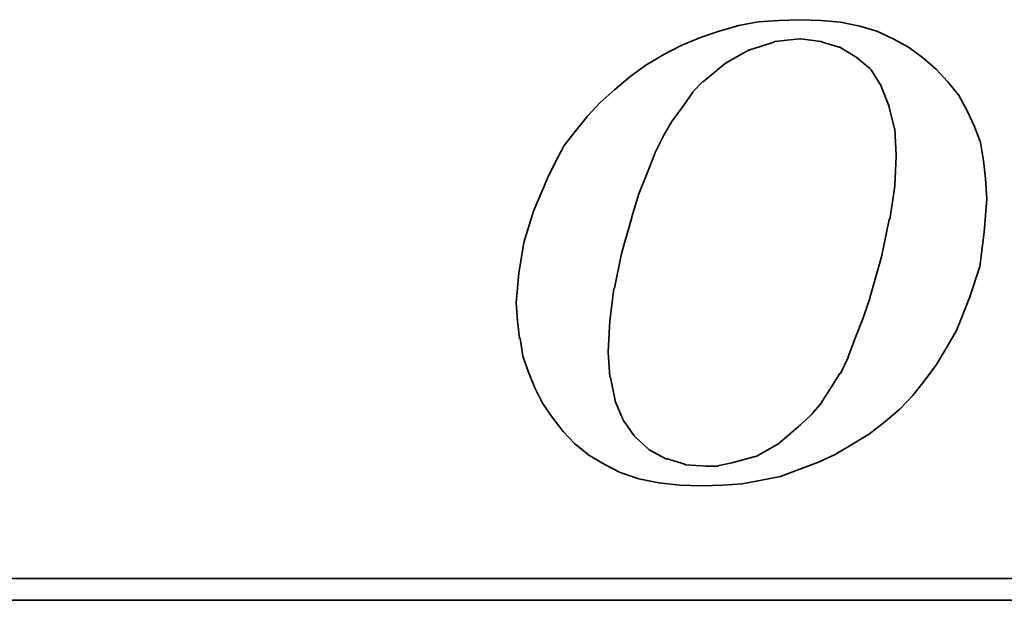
# Model space of a CAD drawing. Header units: inches. Extents: x -12 to 1371, y -333 to 183.
# Tile 32 of 48: x 175.39 to 180.61, y 124.16 to 127.23. Entities that reach past the tile are written whole.
import ezdxf

# ---------------------------------------------------------------- set-up
doc = ezdxf.new("R2010")
doc.units = ezdxf.units.IN
doc.header["$LTSCALE"] = 0.1
doc.layers.add('DIM', color=4, linetype='Continuous')
doc.layers.add('layer 1', color=7, linetype='Continuous')

# ---------------------------------------------------------------- blocks, each defined once
blk = doc.blocks.new('TBI MOTION logo(完整正式版)')
at = {"layer": 'layer 1', "color": 22, "lineweight": 35}
for points, knots in [([(-11.34375, -6.98375), (-11.34375, -6.98375), (-10.91375, -7.43875), (-10.91375, -7.43875), (-10.91375, -7.43875), (-10.91375, -7.43875), (-10.38625, -7.87125), (-10.38625, -7.87125), (-10.38625, -7.87125), (-10.38625, -7.87125), (-9.81125, -8.20375), (-9.81125, -8.20375), (-9.81125, -8.20375), (-9.81125, -8.20375), (-9.21125, -8.51875), (-9.21125, -8.51875), (-9.21125, -8.51875), (-9.21125, -8.51875), (-8.51625, -8.75875), (-8.51625, -8.75875), (-8.51625, -8.75875), (-8.51625, -8.75875), (-7.77125, -8.90375), (-7.77125, -8.90375), (-7.77125, -8.90375), (-7.77125, -8.90375), (-6.97875, -8.99875), (-6.97875, -8.99875), (-6.97875, -8.99875), (-6.97875, -8.99875), (-6.14125, -9.02375), (-6.14125, -9.02375), (-6.14125, -9.02375), (-6.14125, -9.02375), (-5.37125, -8.99875), (-5.37125, -8.99875), (-5.37125, -8.99875), (-5.37125, -8.99875), (-4.65375, -8.94875), (-4.65375, -8.94875), (-4.65375, -8.94875), (-4.65375, -8.94875), (-3.93375, -8.80625), (-3.93375, -8.80625), (-3.93375, -8.80625), (-3.93375, -8.80625), (-3.21375, -8.66375), (-3.21375, -8.66375), (-3.21375, -8.66375), (-3.21375, -8.66375), (-2.49375, -8.39875), (-2.49375, -8.39875), (-2.49375, -8.39875), (-2.49375, -8.39875), (-1.79875, -8.13375), (-1.79875, -8.13375), (-1.79875, -8.13375), (-1.79875, -8.13375), (-1.17375, -7.84375), (-1.17375, -7.84375), (-1.17375, -7.84375), (-1.17375, -7.84375), (-0.52375, -7.46375), (-0.52375, -7.46375), (-0.52375, -7.46375), (-0.52375, -7.46375), (0.10124, -7.07875), (0.10124, -7.07875), (0.10124, -7.07875), (0.10124, -7.07875), (0.67625, -6.62375), (0.67625, -6.62375), (0.67625, -6.62375), (0.67625, -6.62375), (1.24874, -6.14375), (1.24874, -6.14375), (1.24874, -6.14375), (1.24874, -6.14375), (1.72874, -5.64125), (1.72874, -5.64125), (1.72874, -5.64125), (1.72874, -5.64125), (2.18624, -5.06375), (2.18624, -5.06375), (2.18624, -5.06375), (2.18624, -5.06375), (2.61625, -4.48874), (2.61625, -4.48874), (2.61625, -4.48874), (2.61625, -4.48874), (3.00125, -3.83874), (3.00125, -3.83874), (3.00125, -3.83874), (3.00125, -3.83874), (3.36124, -3.21374), (3.36124, -3.21374), (3.36124, -3.21374), (3.36124, -3.21374), (3.84374, -1.99125), (3.84374, -1.99125), (3.84374, -1.99125), (3.84374, -1.99125), (4.22625, -0.81875), (4.22625, -0.81875), (4.22625, -0.81875), (4.22625, -0.81875), (4.39125, 0.45624), (4.39125, 0.45624), (4.39125, 0.45624), (4.39125, 0.45624), (4.48874, 1.70124), (4.48874, 1.70124), (4.48874, 1.70124), (4.48874, 1.70124), (4.43874, 2.44625), (4.43874, 2.44625), (4.43874, 2.44625), (4.43874, 2.44625), (4.36874, 3.14125), (4.36874, 3.14125), (4.36874, 3.14125), (4.36874, 3.14125), (4.25125, 3.81125), (4.25125, 3.81125), (4.25125, 3.81125), (4.25125, 3.81125), (4.03124, 4.41125), (4.03124, 4.41125), (4.03124, 4.41125), (4.03124, 4.41125), (3.74374, 5.01125), (3.74374, 5.01125), (3.74374, 5.01125), (3.74374, 5.01125), (3.43124, 5.58875), (3.43124, 5.58875), (3.43124, 5.58875), (3.43124, 5.58875), (3.02625, 6.09125), (3.02625, 6.09125), (3.02625, 6.09125), (3.02625, 6.09125), (2.59374, 6.54875), (2.59374, 6.54875), (2.59374, 6.54875), (2.59374, 6.54875), (2.09124, 6.98125), (2.09124, 6.98125), (2.09124, 6.98125), (2.09124, 6.98125), (1.56124, 7.36625), (1.56124, 7.36625), (1.56124, 7.36625), (1.56124, 7.36625), (0.98624, 7.67625), (0.98624, 7.67625), (0.98624, 7.67625), (0.98624, 7.67625), (0.38624, 7.96375), (0.38624, 7.96375), (0.38624, 7.96375), (0.38624, 7.96375), (-0.25875, 8.15625), (-0.25875, 8.15625), (-0.25875, 8.15625), (-0.25875, 8.15625), (-0.98125, 8.30125), (-0.98125, 8.30125), (-0.98125, 8.30125), (-0.98125, 8.30125), (-1.70124, 8.37125), (-1.70124, 8.37125), (-1.70124, 8.37125), (-1.70124, 8.37125), (-2.49375, 8.39624), (-2.49375, 8.39624), (-2.49375, 8.39624), (-2.49375, 8.39624), (-3.28625, 8.37125), (-3.28625, 8.37125), (-3.28625, 8.37125), (-3.28625, 8.37125), (-4.05125, 8.32125), (-4.05125, 8.32125), (-4.05125, 8.32125), (-4.05125, 8.32125), (-4.77375, 8.18125), (-4.77375, 8.18125), (-4.77375, 8.18125), (-4.77375, 8.18125), (-5.51625, 7.96375), (-5.51625, 7.96375), (-5.51625, 7.96375), (-5.51625, 7.96375), (-6.21125, 7.72625), (-6.21125, 7.72625), (-6.21125, 7.72625), (-6.21125, 7.72625), (-6.92875, 7.43625), (-6.92875, 7.43625), (-6.92875, 7.43625), (-6.92875, 7.43625), (-7.57875, 7.10125), (-7.57875, 7.10125), (-7.57875, 7.10125), (-7.57875, 7.10125), (-8.24875, 6.69125), (-8.24875, 6.69125), (-8.24875, 6.69125), (-8.24875, 6.69125), (-8.84875, 6.26125), (-8.84875, 6.26125), (-8.84875, 6.26125), (-8.84875, 6.26125), (-9.42625, 5.78125), (-9.42625, 5.78125), (-9.42625, 5.78125), (-9.42625, 5.78125), (-9.95375, 5.30125), (-9.95375, 5.30125), (-9.95375, 5.30125), (-9.95375, 5.30125), (-10.43375, 4.79624), (-10.43375, 4.79624), (-10.43375, 4.79624), (-10.43375, 4.79624), (-10.88875, 4.22125), (-10.88875, 4.22125), (-10.88875, 4.22125), (-10.88875, 4.22125), (-11.29875, 3.69375), (-11.29875, 3.69375), (-11.29875, 3.69375), (-11.29875, 3.69375), (-11.63375, 3.09125), (-11.63375, 3.09125), (-11.63375, 3.09125), (-11.63375, 3.09125), (-11.91875, 2.49625), (-11.91875, 2.49625), (-11.91875, 2.49625), (-11.91875, 2.49625), (-12.44875, 1.24625), (-12.44875, 1.24625), (-12.44875, 1.24625), (-12.44875, 1.24625), (-12.80875, 0.06874), (-12.80875, 0.06874), (-12.80875, 0.06874), (-12.80875, 0.06874), (-12.99875, -1.07875), (-12.99875, -1.07875), (-12.99875, -1.07875), (-12.99875, -1.07875), (-13.09375, -2.18375), (-13.09375, -2.18375), (-13.09375, -2.18375), (-13.09375, -2.18375), (-13.04875, -2.85375), (-13.04875, -2.85375), (-13.04875, -2.85375), (-13.04875, -2.85375), (-12.97375, -3.50375), (-12.97375, -3.50375), (-12.97375, -3.50375), (-12.97375, -3.50375), (-12.95375, -3.50375), (-12.95375, -3.50375), (-12.95375, -3.50375), (-12.95375, -3.50375), (-12.85375, -4.17375), (-12.85375, -4.17375), (-12.85375, -4.17375), (-12.85375, -4.17375), (-12.63875, -4.77624), (-12.63875, -4.77624), (-12.63875, -4.77624), (-12.63875, -4.77624), (-12.39875, -5.35125), (-12.39875, -5.35125), (-12.39875, -5.35125), (-12.39875, -5.35125), (-12.11375, -5.92875), (-12.11375, -5.92875), (-12.11375, -5.92875), (-12.11375, -5.92875), (-11.75375, -6.45375), (-11.75375, -6.45375), (-11.75375, -6.45375), (-11.75375, -6.45375), (-11.34375, -6.98375), (-11.34375, -6.98375)], [0, 0, 0, 0, 0.01369863, 0.01369863, 0.01369863, 0.01369863, 0.02739726, 0.02739726, 0.02739726, 0.02739726, 0.04109589, 0.04109589, 0.04109589, 0.04109589, 0.05479452, 0.05479452, 0.05479452, 0.05479452, 0.06849315, 0.06849315, 0.06849315, 0.06849315, 0.08219178, 0.08219178, 0.08219178, 0.08219178, 0.09589041, 0.09589041, 0.09589041, 0.09589041, 0.10958904, 0.10958904, 0.10958904, 0.10958904, 0.12328767, 0.12328767, 0.12328767, 0.12328767, 0.1369863, 0.1369863, 0.1369863, 0.1369863, 0.15068493, 0.15068493, 0.15068493, 0.15068493, 0.16438356, 0.16438356, 0.16438356, 0.16438356, 0.17808219, 0.17808219, 0.17808219, 0.17808219, 0.19178082, 0.19178082, 0.19178082, 0.19178082, 0.20547945, 0.20547945, 0.20547945, 0.20547945, 0.21917808, 0.21917808, 0.21917808, 0.21917808, 0.23287671, 0.23287671, 0.23287671, 0.23287671, 0.24657534, 0.24657534, 0.24657534, 0.24657534, 0.26027397, 0.26027397, 0.26027397, 0.26027397, 0.2739726, 0.2739726, 0.2739726, 0.2739726, 0.28767123, 0.28767123, 0.28767123, 0.28767123, 0.30136986, 0.30136986, 0.30136986, 0.30136986, 0.31506849, 0.31506849, 0.31506849, 0.31506849, 0.32876712, 0.32876712, 0.32876712, 0.32876712, 0.34246575, 0.34246575, 0.34246575, 0.34246575, 0.35616438, 0.35616438, 0.35616438, 0.35616438, 0.36986301, 0.36986301, 0.36986301, 0.36986301, 0.38356164, 0.38356164, 0.38356164, 0.38356164, 0.39726027, 0.39726027, 0.39726027, 0.39726027, 0.4109589, 0.4109589, 0.4109589, 0.4109589, 0.42465753, 0.42465753, 0.42465753, 0.42465753, 0.43835616, 0.43835616, 0.43835616, 0.43835616, 0.45205479, 0.45205479, 0.45205479, 0.45205479, 0.46575342, 0.46575342, 0.46575342, 0.46575342, 0.47945205, 0.47945205, 0.47945205, 0.47945205, 0.49315068, 0.49315068, 0.49315068, 0.49315068, 0.50684932, 0.50684932, 0.50684932, 0.50684932, 0.52054795, 0.52054795, 0.52054795, 0.52054795, 0.53424658, 0.53424658, 0.53424658, 0.53424658, 0.54794521, 0.54794521, 0.54794521, 0.54794521, 0.56164384, 0.56164384, 0.56164384, 0.56164384, 0.57534247, 0.57534247, 0.57534247, 0.57534247, 0.5890411, 0.5890411, 0.5890411, 0.5890411, 0.60273973, 0.60273973, 0.60273973, 0.60273973, 0.61643836, 0.61643836, 0.61643836, 0.61643836, 0.63013699, 0.63013699, 0.63013699, 0.63013699, 0.64383562, 0.64383562, 0.64383562, 0.64383562, 0.65753425, 0.65753425, 0.65753425, 0.65753425, 0.67123288, 0.67123288, 0.67123288, 0.67123288, 0.68493151, 0.68493151, 0.68493151, 0.68493151, 0.69863014, 0.69863014, 0.69863014, 0.69863014, 0.71232877, 0.71232877, 0.71232877, 0.71232877, 0.7260274, 0.7260274, 0.7260274, 0.7260274, 0.73972603, 0.73972603, 0.73972603, 0.73972603, 0.75342466, 0.75342466, 0.75342466, 0.75342466, 0.76712329, 0.76712329, 0.76712329, 0.76712329, 0.78082192, 0.78082192, 0.78082192, 0.78082192, 0.79452055, 0.79452055, 0.79452055, 0.79452055, 0.80821918, 0.80821918, 0.80821918, 0.80821918, 0.82191781, 0.82191781, 0.82191781, 0.82191781, 0.83561644, 0.83561644, 0.83561644, 0.83561644, 0.84931507, 0.84931507, 0.84931507, 0.84931507, 0.8630137, 0.8630137, 0.8630137, 0.8630137, 0.87671233, 0.87671233, 0.87671233, 0.87671233, 0.89041096, 0.89041096, 0.89041096, 0.89041096, 0.90410959, 0.90410959, 0.90410959, 0.90410959, 0.91780822, 0.91780822, 0.91780822, 0.91780822, 0.93150685, 0.93150685, 0.93150685, 0.93150685, 0.94520548, 0.94520548, 0.94520548, 0.94520548, 0.95890411, 0.95890411, 0.95890411, 0.95890411, 0.97260274, 0.97260274, 0.97260274, 0.97260274, 0.98630137, 0.98630137, 0.98630137, 0.98630137, 1, 1, 1, 1]), ([(-8.77875, 1.03124), (-8.77875, 1.03124), (-8.51625, 1.89625), (-8.51625, 1.89625), (-8.51625, 1.89625), (-8.51625, 1.89625), (-8.20375, 2.66375), (-8.20375, 2.66375), (-8.20375, 2.66375), (-8.20375, 2.66375), (-7.91625, 3.38125), (-7.91625, 3.38125), (-7.91625, 3.38125), (-7.91625, 3.38125), (-7.91625, 3.40624), (-7.91625, 3.40624), (-7.91625, 3.40624), (-7.91625, 3.40624), (-7.57875, 4.07624), (-7.57875, 4.07624), (-7.57875, 4.07624), (-7.57875, 4.07624), (-7.24375, 4.65125), (-7.24375, 4.65125), (-7.24375, 4.65125), (-7.24375, 4.65125), (-7.21875, 4.65125), (-7.21875, 4.65125), (-7.21875, 4.65125), (-7.21875, 4.65125), (-7.21875, 4.67624), (-7.21875, 4.67624), (-7.21875, 4.67624), (-7.21875, 4.67624), (-6.83625, 5.20375), (-6.83625, 5.20375), (-6.83625, 5.20375), (-6.83625, 5.20375), (-6.49875, 5.68625), (-6.49875, 5.68625), (-6.49875, 5.68625), (-6.49875, 5.68625), (-6.49875, 5.70625), (-6.49875, 5.70625), (-6.49875, 5.70625), (-6.49875, 5.70625), (-6.11625, 6.09125), (-6.11625, 6.09125), (-6.11625, 6.09125), (-6.11625, 6.09125), (-6.09125, 6.09125), (-6.09125, 6.09125), (-6.09125, 6.09125), (-6.09125, 6.09125), (-5.27375, 6.76625), (-5.27375, 6.76625), (-5.27375, 6.76625), (-5.27375, 6.76625), (-5.24875, 6.76625), (-5.24875, 6.76625), (-5.24875, 6.76625), (-5.24875, 6.76625), (-5.24875, 6.78625), (-5.24875, 6.78625), (-5.24875, 6.78625), (-5.24875, 6.78625), (-4.38875, 7.26624), (-4.38875, 7.26624), (-4.38875, 7.26624), (-4.38875, 7.26624), (-4.36125, 7.26624), (-4.36125, 7.26624), (-4.36125, 7.26624), (-4.36125, 7.26624), (-3.93375, 7.41125), (-3.93375, 7.41125), (-3.93375, 7.41125), (-3.93375, 7.41125), (-3.47375, 7.55625), (-3.47375, 7.55625), (-3.47375, 7.55625), (-3.47375, 7.55625), (-3.45375, 7.55625), (-3.45375, 7.55625), (-3.45375, 7.55625), (-3.45375, 7.55625), (-3.42875, 7.58124), (-3.42875, 7.58124), (-3.42875, 7.58124), (-3.42875, 7.58124), (-2.97375, 7.62625), (-2.97375, 7.62625), (-2.97375, 7.62625), (-2.97375, 7.62625), (-2.49375, 7.67625), (-2.49375, 7.67625), (-2.49375, 7.67625), (-2.49375, 7.67625), (-2.46875, 7.67625), (-2.46875, 7.67625), (-2.46875, 7.67625), (-2.46875, 7.67625), (-1.70124, 7.58124), (-1.70124, 7.58124), (-1.70124, 7.58124), (-1.70124, 7.58124), (-1.67875, 7.55625), (-1.67875, 7.55625), (-1.67875, 7.55625), (-1.67875, 7.55625), (-1.65375, 7.55625), (-1.65375, 7.55625), (-1.65375, 7.55625), (-1.65375, 7.55625), (-1.03125, 7.36625), (-1.03125, 7.36625), (-1.03125, 7.36625), (-1.03125, 7.36625), (-1.00625, 7.36625), (-1.00625, 7.36625), (-1.00625, 7.36625), (-1.00625, 7.36625), (-0.43124, 7.02624), (-0.43124, 7.02624), (-0.43124, 7.02624), (-0.43124, 7.02624), (-0.40625, 7.00624), (-0.40625, 7.00624), (-0.40625, 7.00624), (-0.40625, 7.00624), (0.12124, 6.57124), (0.12124, 6.57124), (0.12124, 6.57124), (0.12124, 6.57124), (0.14624, 6.54875), (0.14624, 6.54875), (0.14624, 6.54875), (0.14624, 6.54875), (0.17124, 6.52375), (0.17124, 6.52375), (0.17124, 6.52375), (0.17124, 6.52375), (0.55625, 5.89875), (0.55625, 5.89875), (0.55625, 5.89875), (0.55625, 5.89875), (0.55625, 5.87625), (0.55625, 5.87625), (0.55625, 5.87625), (0.55625, 5.87625), (0.84124, 5.15625), (0.84124, 5.15625), (0.84124, 5.15625), (0.84124, 5.15625), (0.84124, 5.13125), (0.84124, 5.13125), (0.84124, 5.13125), (0.84124, 5.13125), (1.03624, 4.31875), (1.03624, 4.31875), (1.03624, 4.31875), (1.03624, 4.31875), (1.05624, 4.31875), (1.05624, 4.31875), (1.05624, 4.31875), (1.05624, 4.31875), (1.05624, 4.29125), (1.05624, 4.29125), (1.05624, 4.29125), (1.05624, 4.29125), (1.10625, 3.33125), (1.10625, 3.33125), (1.10625, 3.33125), (1.10625, 3.33125), (1.10625, 3.30875), (1.10625, 3.30875), (1.10625, 3.30875), (1.10625, 3.30875), (1.05624, 2.20624), (1.05624, 2.20624), (1.05624, 2.20624), (1.05624, 2.20624), (1.05624, 2.18124), (1.05624, 2.18124), (1.05624, 2.18124), (1.05624, 2.18124), (0.86624, 0.93624), (0.86624, 0.93624), (0.86624, 0.93624), (0.86624, 0.93624), (0.84124, 0.93624), (0.84124, 0.93624), (0.84124, 0.93624), (0.84124, 0.93624), (0.55625, -0.45874), (0.55625, -0.45874), (0.55625, -0.45874), (0.55625, -0.45874), (0.12124, -1.99125), (0.12124, -1.99125), (0.12124, -1.99125), (0.12124, -1.99125), (0.12124, -2.01874), (0.12124, -2.01874), (0.12124, -2.01874), (0.12124, -2.01874), (-0.13874, -2.78375), (-0.13874, -2.78375), (-0.13874, -2.78375), (-0.13874, -2.78375), (-0.43124, -3.50375), (-0.43124, -3.50375), (-0.43124, -3.50375), (-0.43124, -3.50375), (-0.69375, -4.19875), (-0.69375, -4.19875), (-0.69375, -4.19875), (-0.69375, -4.19875), (-0.69375, -4.22375), (-0.69375, -4.22375), (-0.69375, -4.22375), (-0.69375, -4.22375), (-0.98125, -4.82374), (-0.98125, -4.82374), (-0.98125, -4.82374), (-0.98125, -4.82374), (-1.00625, -4.82374), (-1.00625, -4.82374), (-1.00625, -4.82374), (-1.00625, -4.82374), (-1.33875, -5.35125), (-1.33875, -5.35125), (-1.33875, -5.35125), (-1.33875, -5.35125), (-1.67875, -5.87875), (-1.67875, -5.87875), (-1.67875, -5.87875), (-1.67875, -5.87875), (-1.67875, -5.90375), (-1.67875, -5.90375), (-1.67875, -5.90375), (-1.67875, -5.90375), (-2.05875, -6.35875), (-2.05875, -6.35875), (-2.05875, -6.35875), (-2.05875, -6.35875), (-2.08375, -6.38375), (-2.08375, -6.38375), (-2.08375, -6.38375), (-2.08375, -6.38375), (-2.46875, -6.74375), (-2.46875, -6.74375), (-2.46875, -6.74375), (-2.46875, -6.74375), (-3.25875, -7.41625), (-3.25875, -7.41625), (-3.25875, -7.41625), (-3.25875, -7.41625), (-3.28625, -7.43875), (-3.28625, -7.43875), (-3.28625, -7.43875), (-3.28625, -7.43875), (-4.12375, -7.91875), (-4.12375, -7.91875), (-4.12375, -7.91875), (-4.12375, -7.91875), (-4.14875, -7.91875), (-4.14875, -7.91875), (-4.14875, -7.91875), (-4.14875, -7.91875), (-4.17125, -7.91875), (-4.17125, -7.91875), (-4.17125, -7.91875), (-4.17125, -7.91875), (-5.03375, -8.15875), (-5.03375, -8.15875), (-5.03375, -8.15875), (-5.03375, -8.15875), (-5.51625, -8.25625), (-5.51625, -8.25625), (-5.51625, -8.25625), (-5.51625, -8.25625), (-5.54125, -8.27875), (-5.54125, -8.27875), (-5.54125, -8.27875), (-5.54125, -8.27875), (-5.56375, -8.27875), (-5.56375, -8.27875), (-5.56375, -8.27875), (-5.56375, -8.27875), (-5.99625, -8.27875), (-5.99625, -8.27875), (-5.99625, -8.27875), (-5.99625, -8.27875), (-6.76375, -8.23125), (-6.76375, -8.23125), (-6.76375, -8.23125), (-6.76375, -8.23125), (-6.78875, -8.23125), (-6.78875, -8.23125), (-6.78875, -8.23125), (-6.78875, -8.23125), (-6.78875, -8.20375), (-6.78875, -8.20375), (-6.78875, -8.20375), (-6.78875, -8.20375), (-7.45875, -8.01375), (-7.45875, -8.01375), (-7.45875, -8.01375), (-7.45875, -8.01375), (-7.48375, -8.01375), (-7.48375, -8.01375), (-7.48375, -8.01375), (-7.48375, -8.01375), (-7.50875, -8.01375), (-7.50875, -8.01375), (-7.50875, -8.01375), (-7.50875, -8.01375), (-8.13125, -7.67875), (-8.13125, -7.67875), (-8.13125, -7.67875), (-8.13125, -7.67875), (-8.15625, -7.65375), (-8.15625, -7.65375), (-8.15625, -7.65375), (-8.15625, -7.65375), (-8.65875, -7.17375), (-8.65875, -7.17375), (-8.65875, -7.17375), (-8.65875, -7.17375), (-8.68375, -7.14875), (-8.68375, -7.14875), (-8.68375, -7.14875), (-8.68375, -7.14875), (-9.08875, -6.57375), (-9.08875, -6.57375), (-9.08875, -6.57375), (-9.08875, -6.57375), (-9.11375, -6.54875), (-9.11375, -6.54875), (-9.11375, -6.54875), (-9.11375, -6.54875), (-9.11375, -6.52875), (-9.11375, -6.52875), (-9.11375, -6.52875), (-9.11375, -6.52875), (-9.40375, -5.85375), (-9.40375, -5.85375), (-9.40375, -5.85375), (-9.40375, -5.85375), (-9.40375, -5.82875), (-9.40375, -5.82875), (-9.40375, -5.82875), (-9.40375, -5.82875), (-9.56875, -4.96875), (-9.56875, -4.96875), (-9.56875, -4.96875), (-9.56875, -4.96875), (-9.59375, -4.94375), (-9.59375, -4.94375), (-9.59375, -4.94375), (-9.59375, -4.94375), (-9.66375, -4.03375), (-9.66375, -4.03375), (-9.66375, -4.03375), (-9.66375, -4.03375), (-9.66375, -4.00875), (-9.66375, -4.00875), (-9.66375, -4.00875), (-9.66375, -4.00875), (-9.59375, -2.85375), (-9.59375, -2.85375), (-9.59375, -2.85375), (-9.59375, -2.85375), (-9.45125, -1.65875), (-9.45125, -1.65875), (-9.45125, -1.65875), (-9.45125, -1.65875), (-9.42625, -1.63375), (-9.42625, -1.63375), (-9.42625, -1.63375), (-9.42625, -1.63375), (-9.16125, -0.33875), (-9.16125, -0.33875), (-9.16125, -0.33875), (-9.16125, -0.33875), (-8.77875, 1.00624), (-8.77875, 1.00624), (-8.77875, 1.00624), (-8.77875, 1.00624), (-8.77875, 1.03124), (-8.77875, 1.03124)], [0, 0, 0, 0, 0.01020408, 0.01020408, 0.01020408, 0.01020408, 0.02040816, 0.02040816, 0.02040816, 0.02040816, 0.03061224, 0.03061224, 0.03061224, 0.03061224, 0.04081633, 0.04081633, 0.04081633, 0.04081633, 0.05102041, 0.05102041, 0.05102041, 0.05102041, 0.06122449, 0.06122449, 0.06122449, 0.06122449, 0.07142857, 0.07142857, 0.07142857, 0.07142857, 0.08163265, 0.08163265, 0.08163265, 0.08163265, 0.09183673, 0.09183673, 0.09183673, 0.09183673, 0.10204082, 0.10204082, 0.10204082, 0.10204082, 0.1122449, 0.1122449, 0.1122449, 0.1122449, 0.12244898, 0.12244898, 0.12244898, 0.12244898, 0.13265306, 0.13265306, 0.13265306, 0.13265306, 0.14285714, 0.14285714, 0.14285714, 0.14285714, 0.15306122, 0.15306122, 0.15306122, 0.15306122, 0.16326531, 0.16326531, 0.16326531, 0.16326531, 0.17346939, 0.17346939, 0.17346939, 0.17346939, 0.18367347, 0.18367347, 0.18367347, 0.18367347, 0.19387755, 0.19387755, 0.19387755, 0.19387755, 0.20408163, 0.20408163, 0.20408163, 0.20408163, 0.21428571, 0.21428571, 0.21428571, 0.21428571, 0.2244898, 0.2244898, 0.2244898, 0.2244898, 0.23469388, 0.23469388, 0.23469388, 0.23469388, 0.24489796, 0.24489796, 0.24489796, 0.24489796, 0.25510204, 0.25510204, 0.25510204, 0.25510204, 0.26530612, 0.26530612, 0.26530612, 0.26530612, 0.2755102, 0.2755102, 0.2755102, 0.2755102, 0.28571429, 0.28571429, 0.28571429, 0.28571429, 0.29591837, 0.29591837, 0.29591837, 0.29591837, 0.30612245, 0.30612245, 0.30612245, 0.30612245, 0.31632653, 0.31632653, 0.31632653, 0.31632653, 0.32653061, 0.32653061, 0.32653061, 0.32653061, 0.33673469, 0.33673469, 0.33673469, 0.33673469, 0.34693878, 0.34693878, 0.34693878, 0.34693878, 0.35714286, 0.35714286, 0.35714286, 0.35714286, 0.36734694, 0.36734694, 0.36734694, 0.36734694, 0.37755102, 0.37755102, 0.37755102, 0.37755102, 0.3877551, 0.3877551, 0.3877551, 0.3877551, 0.39795918, 0.39795918, 0.39795918, 0.39795918, 0.40816327, 0.40816327, 0.40816327, 0.40816327, 0.41836735, 0.41836735, 0.41836735, 0.41836735, 0.42857143, 0.42857143, 0.42857143, 0.42857143, 0.43877551, 0.43877551, 0.43877551, 0.43877551, 0.44897959, 0.44897959, 0.44897959, 0.44897959, 0.45918367, 0.45918367, 0.45918367, 0.45918367, 0.46938776, 0.46938776, 0.46938776, 0.46938776, 0.47959184, 0.47959184, 0.47959184, 0.47959184, 0.48979592, 0.48979592, 0.48979592, 0.48979592, 0.5, 0.5, 0.5, 0.5, 0.51020408, 0.51020408, 0.51020408, 0.51020408, 0.52040816, 0.52040816, 0.52040816, 0.52040816, 0.53061224, 0.53061224, 0.53061224, 0.53061224, 0.54081633, 0.54081633, 0.54081633, 0.54081633, 0.55102041, 0.55102041, 0.55102041, 0.55102041, 0.56122449, 0.56122449, 0.56122449, 0.56122449, 0.57142857, 0.57142857, 0.57142857, 0.57142857, 0.58163265, 0.58163265, 0.58163265, 0.58163265, 0.59183673, 0.59183673, 0.59183673, 0.59183673, 0.60204082, 0.60204082, 0.60204082, 0.60204082, 0.6122449, 0.6122449, 0.6122449, 0.6122449, 0.62244898, 0.62244898, 0.62244898, 0.62244898, 0.63265306, 0.63265306, 0.63265306, 0.63265306, 0.64285714, 0.64285714, 0.64285714, 0.64285714, 0.65306122, 0.65306122, 0.65306122, 0.65306122, 0.66326531, 0.66326531, 0.66326531, 0.66326531, 0.67346939, 0.67346939, 0.67346939, 0.67346939, 0.68367347, 0.68367347, 0.68367347, 0.68367347, 0.69387755, 0.69387755, 0.69387755, 0.69387755, 0.70408163, 0.70408163, 0.70408163, 0.70408163, 0.71428571, 0.71428571, 0.71428571, 0.71428571, 0.7244898, 0.7244898, 0.7244898, 0.7244898, 0.73469388, 0.73469388, 0.73469388, 0.73469388, 0.74489796, 0.74489796, 0.74489796, 0.74489796, 0.75510204, 0.75510204, 0.75510204, 0.75510204, 0.76530612, 0.76530612, 0.76530612, 0.76530612, 0.7755102, 0.7755102, 0.7755102, 0.7755102, 0.78571429, 0.78571429, 0.78571429, 0.78571429, 0.79591837, 0.79591837, 0.79591837, 0.79591837, 0.80612245, 0.80612245, 0.80612245, 0.80612245, 0.81632653, 0.81632653, 0.81632653, 0.81632653, 0.82653061, 0.82653061, 0.82653061, 0.82653061, 0.83673469, 0.83673469, 0.83673469, 0.83673469, 0.84693878, 0.84693878, 0.84693878, 0.84693878, 0.85714286, 0.85714286, 0.85714286, 0.85714286, 0.86734694, 0.86734694, 0.86734694, 0.86734694, 0.87755102, 0.87755102, 0.87755102, 0.87755102, 0.8877551, 0.8877551, 0.8877551, 0.8877551, 0.89795918, 0.89795918, 0.89795918, 0.89795918, 0.90816327, 0.90816327, 0.90816327, 0.90816327, 0.91836735, 0.91836735, 0.91836735, 0.91836735, 0.92857143, 0.92857143, 0.92857143, 0.92857143, 0.93877551, 0.93877551, 0.93877551, 0.93877551, 0.94897959, 0.94897959, 0.94897959, 0.94897959, 0.95918367, 0.95918367, 0.95918367, 0.95918367, 0.96938776, 0.96938776, 0.96938776, 0.96938776, 0.97959184, 0.97959184, 0.97959184, 0.97959184, 0.98979592, 0.98979592, 0.98979592, 0.98979592, 1, 1, 1, 1]), ([(75.90875, -9.47875), (75.90875, -9.47875), (75.90875, -12.28625), (75.90875, -12.28625), (75.90875, -12.28625), (75.90875, -12.28625), (75.90875, -12.47875), (75.90875, -12.47875), (75.90875, -12.47875), (75.90875, -12.47875), (75.71625, -12.47875), (75.71625, -12.47875), (75.71625, -12.47875), (75.71625, -12.47875), (-88.32875, -12.47875), (-88.32875, -12.47875), (-88.32875, -12.47875), (-88.32875, -12.47875), (-88.32875, -13.29375), (-88.32875, -13.29375), (-88.32875, -13.29375), (-88.32875, -13.29375), (82.89125, -13.29375), (82.89125, -13.29375), (82.89125, -13.29375), (82.89125, -13.29375), (75.90875, -9.47875), (75.90875, -9.47875)], [0, 0, 0, 0, 0.14285714, 0.14285714, 0.14285714, 0.14285714, 0.28571429, 0.28571429, 0.28571429, 0.28571429, 0.42857143, 0.42857143, 0.42857143, 0.42857143, 0.57142857, 0.57142857, 0.57142857, 0.57142857, 0.71428571, 0.71428571, 0.71428571, 0.71428571, 0.85714286, 0.85714286, 0.85714286, 0.85714286, 1, 1, 1, 1])]:
    blk.add_open_spline(points, degree=3, knots=knots, dxfattribs=at)

msp = doc.modelspace()

# ---------------------------------------------------------------- block references
at = {"layer": 'DIM', "color": 7, "xscale": 0.1418939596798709, "yscale": 0.1418939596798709, "zscale": 0.1418939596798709}
msp.add_blockref('TBI MOTION logo(完整正式版)', (179.8781, 126.043), dxfattribs=at)

doc.saveas('drawing.dxf')
